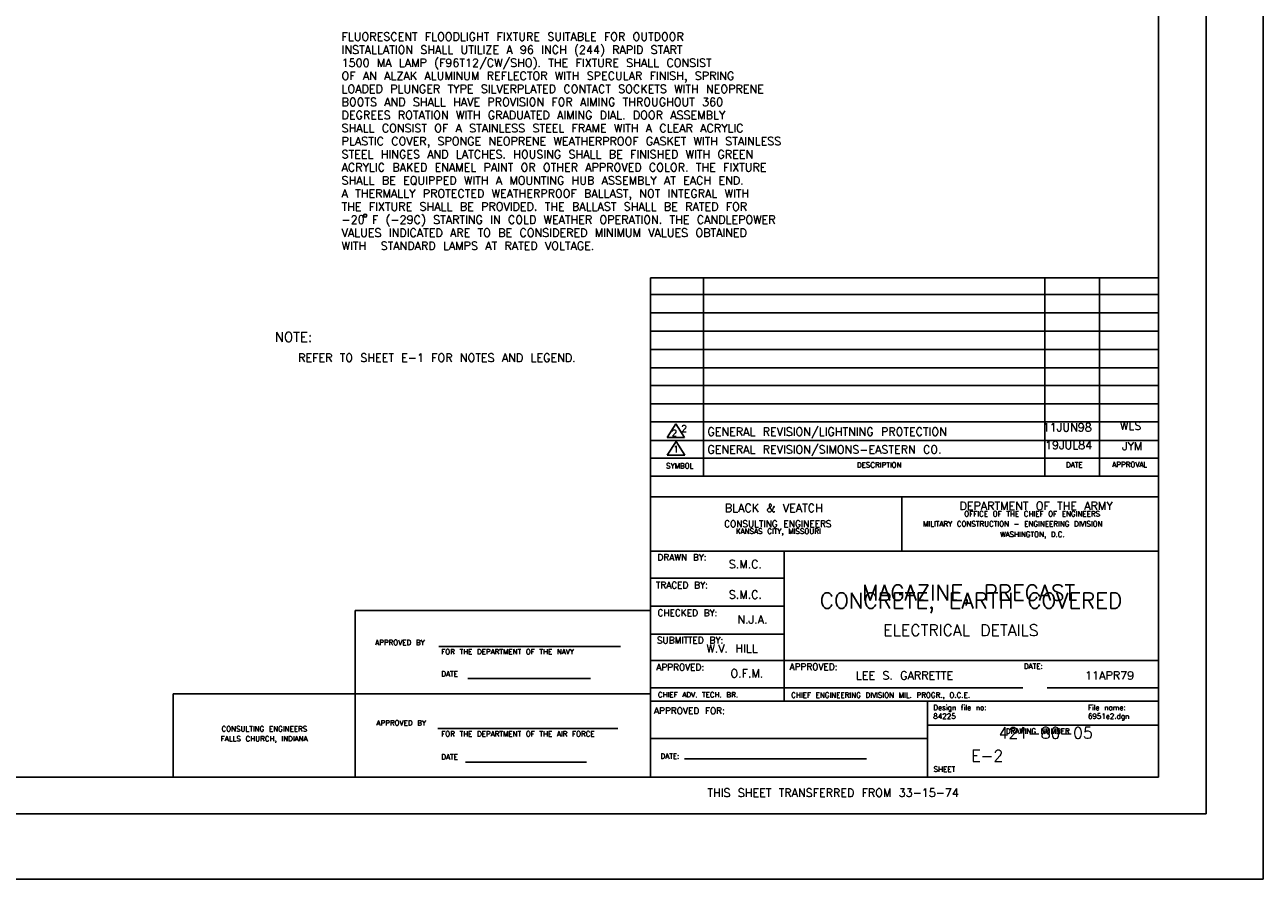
# Model space of a CAD drawing. Extents: x -21 to 1164, y -17 to 483.
# Tile 5 of 14: x 2 to 21, y -17 to -4. Entities that reach past the tile are written whole.
import ezdxf
from ezdxf.enums import TextEntityAlignment as Align

# ---------------------------------------------------------------- set-up
doc = ezdxf.new("R2010")
doc.units = 0
doc.header["$MEASUREMENT"] = 0
doc.layers.add('OUTLINE', color=7, linetype='CONTINUOUS')
doc.styles.add('TXT_SHX', font='txt.shx')

# ---------------------------------------------------------------- blocks, each defined once
blk = doc.blocks.new('REVTR3')
at = {"layer": 'OUTLINE', "color": 24, "linetype": 'CONTINUOUS'}
for p, q in [((-0.00143, 0), (-0.00004, 0.00218)), ((0.00134, 0), (-0.00004, 0.00218)), ((-0.00143, 0), (0.00134, 0))]:
    blk.add_line(p, q, dxfattribs=at)

msp = doc.modelspace()

# ---------------------------------------------------------------- linework, layer by layer
at = {"layer": 'OUTLINE', "color": 7, "linetype": 'CONTINUOUS'}
for p, q in [((20.895, -16.742), (20.895, 13.258)), ((20.02, -15.742), (20.02, 12.258)), ((19.29, -15.18), (19.29, 11.693)), ((11.522, -15.18), (11.522, -7.54)), ((11.522, -7.54), (19.29, -7.54)), ((12.33, -10.577), (12.33, -7.54)), ((17.553, -10.577), (17.553, -7.54)), ((18.391, -10.577), (18.391, -7.54)), ((11.522, -7.797), (19.29, -7.797)), ((11.522, -8.077), (19.29, -8.077)), ((11.522, -8.355), (19.29, -8.355)), ((11.522, -8.64), (19.29, -8.64)), ((11.522, -8.92), (19.29, -8.92)), ((11.522, -9.191), (19.29, -9.191)), ((11.522, -9.469), (19.29, -9.469)), ((11.522, -9.746), (19.29, -9.746)), ((11.775, -9.985), (11.908, -9.776)), ((12.041, -9.985), (11.908, -9.776)), ((11.522, -10.031), (19.29, -10.031)), ((11.775, -9.985), (12.041, -9.985)), ((11.522, -10.3), (19.29, -10.3)), ((11.522, -10.577), (19.29, -10.577)), ((11.522, -10.894), (19.29, -10.894)), ((15.366, -11.725), (15.366, -10.894)), ((11.522, -11.725), (19.29, -11.725)), ((13.564, -14.017), (13.564, -11.725)), ((11.522, -12.137), (13.564, -12.137)), ((7.003, -15.18), (7.003, -12.632)), ((7.003, -12.632), (11.529, -12.632)), ((11.522, -12.565), (13.564, -12.565)), ((11.522, -12.991), (13.564, -12.991)), ((8.283, -13.182), (11.064, -13.182)), ((11.522, -13.395), (19.29, -13.395)), ((8.724, -13.672), (10.601, -13.672)), ((11.522, -13.814), (17.216, -13.814)), ((17.59, -13.814), (19.29, -13.814)), ((4.219, -15.18), (4.219, -13.905)), ((4.219, -13.905), (11.522, -13.905)), ((11.522, -14.017), (19.29, -14.017)), ((15.756, -15.18), (15.756, -14.017)), ((15.756, -14.386), (19.29, -14.386)), ((8.267, -14.436), (11.021, -14.436)), ((11.522, -14.589), (15.756, -14.589)), ((8.688, -14.949), (10.541, -14.949)), ((12.04, -14.9), (14.826, -14.9)), ((-18.952, -15.18), (19.29, -15.18)), ((-20.218, -15.742), (20.02, -15.742)), ((-21.105, -16.742), (20.895, -16.742))]:
    msp.add_line(p, q, dxfattribs=at)
msp.add_circle((7.156, -6.589), 0.024, dxfattribs=at)

# ---------------------------------------------------------------- block references
at = {"layer": 'OUTLINE', "linetype": 'CONTINUOUS', "xscale": 96, "yscale": 96, "zscale": 96}
msp.add_blockref('REVTR3', (11.915, -10.253), dxfattribs=at)

# ---------------------------------------------------------------- texts
at = {"layer": 'OUTLINE', "color": 7, "linetype": 'CONTINUOUS', "style": 'TXT_SHX'}
for s, height, p in [('FLUORESCENT FLOODLIGHT FIXTURE SUITABLE FOR OUTDOOR', 0.125, (6.795, -3.914)), ('INSTALLATION SHALL UTILIZE A 96 INCH (244) RAPID START', 0.125, (6.795, -4.114)), ('1500 MA LAMP (F96T12/CW/SHO). THE FIXTURE SHALL CONSIST', 0.125, (6.795, -4.314)), ('OF AN ALZAK ALUMINUM REFLECTOR WITH SPECULAR FINISH, SPRING', 0.125, (6.795, -4.514)), ('LOADED PLUNGER TYPE SILVERPLATED CONTACT SOCKETS WITH NEOPRENE', 0.125, (6.795, -4.714)), ('BOOTS AND SHALL HAVE PROVISION FOR AIMING THROUGHOUT 360', 0.125, (6.795, -4.914)), ('DEGREES ROTATION WITH GRADUATED AIMING DIAL. DOOR ASSEMBLY', 0.125, (6.795, -5.114)), ('SHALL CONSIST OF A STAINLESS STEEL FRAME WITH A CLEAR ACRYLIC', 0.125, (6.795, -5.314)), ('PLASTIC COVER, SPONGE NEOPRENE WEATHERPROOF GASKET WITH STAINLESS', 0.125, (6.795, -5.514)), ('STEEL HINGES AND LATCHES. HOUSING SHALL BE FINISHED WITH GREEN', 0.125, (6.795, -5.714)), ('ACRYLIC BAKED ENAMEL PAINT OR OTHER APPROVED COLOR. THE FIXTURE', 0.125, (6.795, -5.914)), ('SHALL BE EQUIPPED WITH A MOUNTING HUB ASSEMBLY AT EACH END.', 0.125, (6.795, -6.114)), ('A THERMALLY PROTECTED WEATHERPROOF BALLAST, NOT INTEGRAL WITH', 0.125, (6.795, -6.314)), ('THE FIXTURE SHALL BE PROVIDED. THE BALLAST SHALL BE RATED FOR', 0.125, (6.795, -6.514)), ('-20 F (-29C) STARTING IN COLD WEATHER OPERATION. THE CANDLEPOWER', 0.125, (6.795, -6.714)), ('VALUES INDICATED ARE TO BE CONSIDERED MINIMUM VALUES OBTAINED', 0.125, (6.795, -6.914)), ('WITH  STANDARD LAMPS AT RATED VOLTAGE.', 0.125, (6.795, -7.114)), ('NOTE:', 0.15, (5.772, -8.522)), ('REFER TO SHEET E-1 FOR NOTES AND LEGEND.', 0.125, (6.13, -8.826)), ('GENERAL REVISION/LIGHTNING PROTECTION', 0.125, (12.391, -9.957)), ('GENERAL REVISION/SIMONS-EASTERN CO.', 0.125, (12.391, -10.23)), ('DRAWN BY:', 0.1, (11.626, -11.867)), ('TRACED BY:', 0.1, (11.603, -12.292)), ('CHECKED BY:', 0.1, (11.628, -12.717)), ('SUBMITTED BY:', 0.1, (11.619, -13.136)), ('APPROVED BY', 0.08, (7.308, -13.16)), ('FOR THE DEPARTMENT OF THE NAVY', 0.08, (8.319, -13.301)), ('APPROVED:', 0.1, (11.609, -13.548)), ('APPROVED:', 0.1, (13.648, -13.542)), ('DATE:', 0.08, (17.233, -13.523)), ('DATE', 0.08, (8.32, -13.639)), ('CHIEF ADV. TECH. BR.', 0.08, (11.635, -13.959)), ('CHIEF ENGINEERING DIVISION MIL. PROGR., O.C.E. ', 0.08, (13.673, -13.965)), ('APPROVED FOR:', 0.1, (11.575, -14.214)), ('84225', 0.08, (15.847, -14.288)), ('Design file no:', 0.08, (15.847, -14.156)), ('6951e2.dgn', 0.08, (18.212, -14.288)), ('File name:', 0.08, (18.212, -14.156)), ('APPROVED BY', 0.08, (7.328, -14.391)), ('FOR THE DEPARTMENT OF THE AIR FORCE', 0.08, (8.319, -14.559)), ('DRAWING NUMBER', 0.08, (16.956, -14.515)), ('DATE', 0.08, (8.32, -14.911)), ('DATE:', 0.08, (11.674, -14.898)), ('SHEET', 0.08, (15.852, -15.098)), ('THIS SHEET TRANSFERRED FROM 33-15-74', 0.125, (12.391, -15.481))]:
    msp.add_text(s, height=height, dxfattribs=at).set_placement(p)
for s, height, p in [('2', 0.1, (12.035, -9.897)), ('11JUN98', 0.125, (17.896, -9.891)), ('WLS', 0.125, (18.866, -9.867)), ('2', 0.1, (11.885, -9.966)), ('19JUL84', 0.125, (17.917, -10.162)), ('1', 0.1, (11.908, -10.212)), ('JYM', 0.125, (18.889, -10.178)), ('SYMBOL', 0.08, (11.968, -10.457)), ('DESCRIPTION', 0.08, (15.019, -10.445)), ('DATE', 0.08, (18.004, -10.441)), ('APPROVAL', 0.08, (18.852, -10.438)), ('DEPARTMENT OF THE ARMY', 0.125, (17.419, -11.093)), ('BLACK & VEATCH', 0.125, (13.407, -11.124)), ('OFFICE OF THE CHIEF OF ENGINEERS', 0.08, (17.36, -11.192)), ('CONSULTING ENGINEERS', 0.1, (13.468, -11.354)), ('MILITARY CONSTRUCTION - ENGINEERING DIVISION', 0.08, (17.063, -11.346)), ('KANSAS CITY, MISSOURI', 0.08, (13.476, -11.458)), ('WASHINGTON, D.C.', 0.08, (17.364, -11.505)), ('S.M.C.', 0.125, (12.973, -11.985)), ('MAGAZINE, PRECAST', 0.24, (16.389, -12.479)), ('S.M.C.', 0.125, (12.973, -12.45)), ('CONCRETE, EARTH COVERED', 0.24, (16.424, -12.598)), ('N.J.A.', 0.125, (13.08, -12.83)), ('ELECTRICAL DETAILS', 0.175, (16.27, -13.02)), ('W.V. HILL', 0.125, (12.768, -13.274)), ('O.F.M.', 0.125, (12.995, -13.655)), ('LEE S. GARRETTE', 0.125, (15.406, -13.687)), ('11APR79', 0.125, (18.545, -13.687)), ('CONSULTING ENGINEERS', 0.08, (5.613, -14.482)), ('FALLS CHURCH, INDIANA', 0.08, (5.61, -14.632)), ('421-80-05', 0.175, (17.566, -14.59)), ('    E-2', 0.175, (16.334, -14.939))]:
    msp.add_text(s, height=height, dxfattribs=at).set_placement(p, align=Align.CENTER)

doc.saveas('drawing.dxf')
